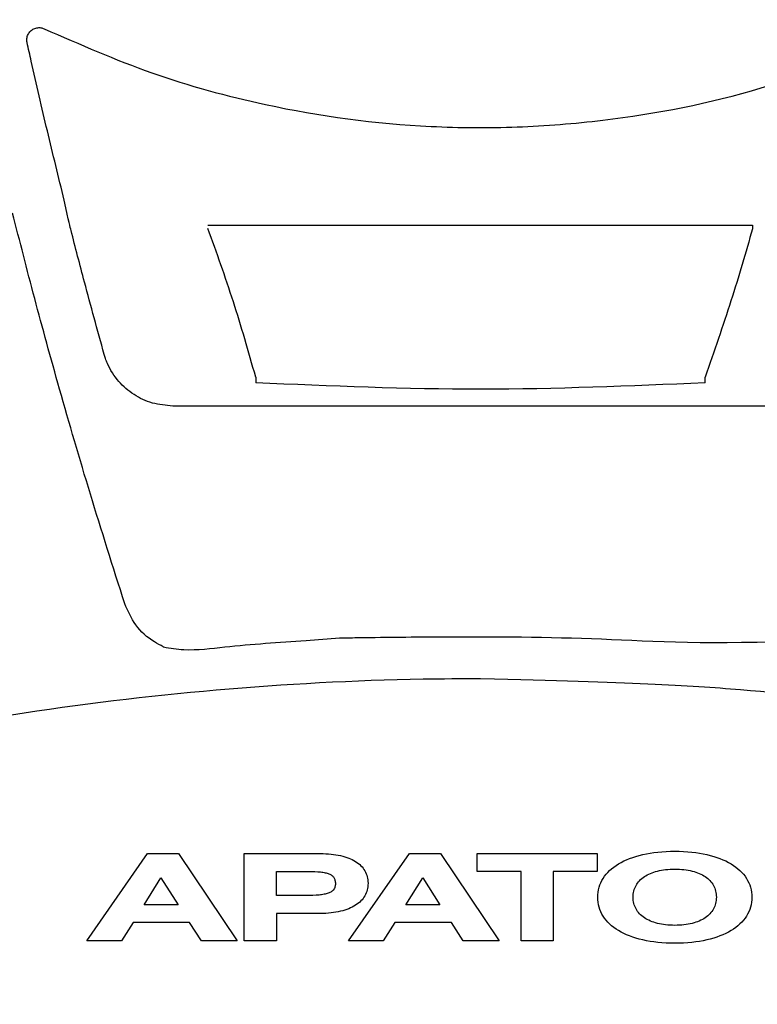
# Model space of a CAD drawing. Header units: millimetres. Extents: x -11513 to 3649, y 2330 to 12522.
# Tile 26 of 75: x -9650 to -9613, y 8247 to 8296. Entities that reach past the tile are written whole.
import ezdxf

# ---------------------------------------------------------------- set-up
doc = ezdxf.new("R2010")
doc.units = ezdxf.units.MM
doc.layers.add('Aparatura', color=7, linetype='Continuous')
doc.layers.add('Rozłączniki listwowe', color=7, linetype='Continuous')

# ---------------------------------------------------------------- blocks, each defined once
blk = doc.blocks.new('ARS400-6-2V 400A PRO góra')
blk.add_wipeout([(-2168.058, 5435.176), (-2167.31, 4757.281), (-2068.352, 4757.281), (-2068.058, 5435.176)]).dxf.layer = 'Rozłączniki listwowe'
at = {"layer": 'Aparatura'}
for p, q in [((-2129.247, 4968.006), (-2129.247, 4967.72)), ((-2129.247, 4968.006), (-2129.247, 4967.72)), ((-2107.238, 4967.721), (-2107.238, 4968.006)), ((-2107.238, 4967.721), (-2107.238, 4968.006))]:
    blk.add_line(p, q, dxfattribs=at)
at = {"layer": 'Aparatura', "color": 5}
for p, q in [((-2137.525, 4940.395), (-2134.541, 4944.675)), ((-2137.525, 4940.395), (-2134.541, 4944.675)), ((-2134.541, 4944.675), (-2133.024, 4944.675)), ((-2134.541, 4944.675), (-2133.024, 4944.675)), ((-2133.024, 4944.675), (-2130.153, 4940.395)), ((-2133.024, 4944.675), (-2130.153, 4940.395)), ((-2129.81, 4944.675), (-2126.076, 4944.675)), ((-2129.81, 4940.395), (-2129.81, 4944.675)), ((-2129.81, 4944.675), (-2126.076, 4944.675)), ((-2129.81, 4940.395), (-2129.81, 4944.675)), ((-2126.076, 4944.675), (-2125.941, 4944.672)), ((-2126.076, 4944.675), (-2125.941, 4944.672)), ((-2125.941, 4944.672), (-2125.807, 4944.667)), ((-2125.941, 4944.672), (-2125.807, 4944.667)), ((-2125.807, 4944.667), (-2125.679, 4944.66)), ((-2125.807, 4944.667), (-2125.679, 4944.66)), ((-2125.679, 4944.66), (-2125.553, 4944.648)), ((-2125.679, 4944.66), (-2125.553, 4944.648)), ((-2125.553, 4944.648), (-2125.432, 4944.633)), ((-2125.553, 4944.648), (-2125.432, 4944.633)), ((-2125.432, 4944.633), (-2125.314, 4944.615)), ((-2125.432, 4944.633), (-2125.314, 4944.615)), ((-2125.314, 4944.615), (-2125.2, 4944.596)), ((-2125.314, 4944.615), (-2125.2, 4944.596)), ((-2125.2, 4944.596), (-2125.089, 4944.574)), ((-2125.2, 4944.596), (-2125.089, 4944.574)), ((-2125.089, 4944.574), (-2124.985, 4944.546)), ((-2125.089, 4944.574), (-2124.985, 4944.546)), ((-2124.985, 4944.546), (-2124.882, 4944.517)), ((-2124.985, 4944.546), (-2124.882, 4944.517)), ((-2124.882, 4944.517), (-2124.786, 4944.487)), ((-2124.882, 4944.517), (-2124.786, 4944.487)), ((-2124.786, 4944.487), (-2124.692, 4944.45)), ((-2124.786, 4944.487), (-2124.692, 4944.45)), ((-2124.697, 4940.395), (-2121.713, 4944.675)), ((-2124.697, 4940.395), (-2121.713, 4944.675)), ((-2124.692, 4944.45), (-2124.603, 4944.413)), ((-2124.692, 4944.45), (-2124.603, 4944.413)), ((-2124.603, 4944.413), (-2124.517, 4944.374)), ((-2124.603, 4944.413), (-2124.517, 4944.374)), ((-2121.713, 4944.675), (-2120.195, 4944.675)), ((-2121.713, 4944.675), (-2120.195, 4944.675)), ((-2120.195, 4944.675), (-2117.325, 4940.395)), ((-2120.195, 4944.675), (-2117.325, 4940.395)), ((-2118.406, 4944.675), (-2112.525, 4944.675)), ((-2118.406, 4943.796), (-2118.406, 4944.675)), ((-2118.406, 4944.675), (-2112.525, 4944.675)), ((-2118.406, 4943.796), (-2118.406, 4944.675)), ((-2112.525, 4944.675), (-2112.525, 4943.796)), ((-2112.525, 4944.675), (-2112.525, 4943.796)), ((-2111.078, 4944.371), (-2110.933, 4944.43)), ((-2111.078, 4944.371), (-2110.933, 4944.43)), ((-2110.933, 4944.43), (-2110.78, 4944.487)), ((-2110.933, 4944.43), (-2110.78, 4944.487)), ((-2110.78, 4944.487), (-2110.622, 4944.536)), ((-2110.78, 4944.487), (-2110.622, 4944.536)), ((-2110.622, 4944.536), (-2110.456, 4944.583)), ((-2110.622, 4944.536), (-2110.456, 4944.583)), ((-2110.456, 4944.583), (-2110.286, 4944.625)), ((-2110.456, 4944.583), (-2110.286, 4944.625)), ((-2110.286, 4944.625), (-2110.111, 4944.662)), ((-2110.286, 4944.625), (-2110.111, 4944.662)), ((-2110.111, 4944.662), (-2109.928, 4944.694)), ((-2110.111, 4944.662), (-2109.928, 4944.694)), ((-2109.928, 4944.694), (-2109.741, 4944.722)), ((-2109.928, 4944.694), (-2109.741, 4944.722)), ((-2109.741, 4944.722), (-2109.546, 4944.744)), ((-2109.741, 4944.722), (-2109.546, 4944.744)), ((-2109.546, 4944.744), (-2109.346, 4944.764)), ((-2109.546, 4944.744), (-2109.346, 4944.764)), ((-2109.346, 4944.764), (-2109.141, 4944.776)), ((-2109.346, 4944.764), (-2109.141, 4944.776)), ((-2109.141, 4944.776), (-2108.931, 4944.783)), ((-2109.141, 4944.776), (-2108.931, 4944.783)), ((-2108.931, 4944.783), (-2108.716, 4944.786)), ((-2108.931, 4944.783), (-2108.716, 4944.786)), ((-2108.716, 4944.786), (-2108.502, 4944.783)), ((-2108.716, 4944.786), (-2108.502, 4944.783)), ((-2108.502, 4944.783), (-2108.292, 4944.776)), ((-2108.502, 4944.783), (-2108.292, 4944.776)), ((-2108.292, 4944.776), (-2108.087, 4944.764)), ((-2108.292, 4944.776), (-2108.087, 4944.764)), ((-2108.087, 4944.764), (-2107.89, 4944.744)), ((-2108.087, 4944.764), (-2107.89, 4944.744)), ((-2107.89, 4944.744), (-2107.695, 4944.722)), ((-2107.89, 4944.744), (-2107.695, 4944.722)), ((-2107.695, 4944.722), (-2107.507, 4944.694)), ((-2107.695, 4944.722), (-2107.507, 4944.694)), ((-2107.507, 4944.694), (-2107.324, 4944.662)), ((-2107.507, 4944.694), (-2107.324, 4944.662)), ((-2107.324, 4944.662), (-2107.149, 4944.625)), ((-2107.324, 4944.662), (-2107.149, 4944.625)), ((-2107.149, 4944.625), (-2106.979, 4944.583)), ((-2107.149, 4944.625), (-2106.979, 4944.583)), ((-2106.979, 4944.583), (-2106.814, 4944.536)), ((-2106.979, 4944.583), (-2106.814, 4944.536)), ((-2106.814, 4944.536), (-2106.656, 4944.487)), ((-2106.814, 4944.536), (-2106.656, 4944.487)), ((-2106.656, 4944.487), (-2106.505, 4944.43)), ((-2106.656, 4944.487), (-2106.505, 4944.43)), ((-2106.505, 4944.43), (-2106.36, 4944.371)), ((-2106.505, 4944.43), (-2106.36, 4944.371)), ((-2124.517, 4944.374), (-2124.435, 4944.329)), ((-2124.517, 4944.374), (-2124.435, 4944.329)), ((-2124.435, 4944.329), (-2124.359, 4944.285)), ((-2124.435, 4944.329), (-2124.359, 4944.285)), ((-2124.359, 4944.285), (-2124.287, 4944.235)), ((-2124.359, 4944.285), (-2124.287, 4944.235)), ((-2124.287, 4944.235), (-2124.218, 4944.186)), ((-2124.287, 4944.235), (-2124.218, 4944.186)), ((-2124.218, 4944.186), (-2124.154, 4944.132)), ((-2124.218, 4944.186), (-2124.154, 4944.132)), ((-2124.154, 4944.132), (-2124.094, 4944.075)), ((-2124.154, 4944.132), (-2124.094, 4944.075)), ((-2124.094, 4944.075), (-2124.04, 4944.016)), ((-2124.094, 4944.075), (-2124.04, 4944.016)), ((-2124.04, 4944.016), (-2123.991, 4943.957)), ((-2124.04, 4944.016), (-2123.991, 4943.957)), ((-2123.991, 4943.957), (-2123.944, 4943.892)), ((-2123.991, 4943.957), (-2123.944, 4943.892)), ((-2111.912, 4943.843), (-2111.814, 4943.929)), ((-2111.912, 4943.843), (-2111.814, 4943.929)), ((-2111.814, 4943.929), (-2111.708, 4944.013)), ((-2111.814, 4943.929), (-2111.708, 4944.013)), ((-2111.708, 4944.013), (-2111.597, 4944.092)), ((-2111.708, 4944.013), (-2111.597, 4944.092)), ((-2111.597, 4944.092), (-2111.476, 4944.169)), ((-2111.597, 4944.092), (-2111.476, 4944.169)), ((-2111.476, 4944.169), (-2111.35, 4944.24)), ((-2111.476, 4944.169), (-2111.35, 4944.24)), ((-2111.35, 4944.24), (-2111.219, 4944.309)), ((-2111.35, 4944.24), (-2111.219, 4944.309)), ((-2111.219, 4944.309), (-2111.078, 4944.371)), ((-2111.219, 4944.309), (-2111.078, 4944.371)), ((-2106.36, 4944.371), (-2106.219, 4944.309)), ((-2106.36, 4944.371), (-2106.219, 4944.309)), ((-2106.219, 4944.309), (-2106.088, 4944.24)), ((-2106.219, 4944.309), (-2106.088, 4944.24)), ((-2106.088, 4944.24), (-2105.962, 4944.169)), ((-2106.088, 4944.24), (-2105.962, 4944.169)), ((-2105.962, 4944.169), (-2105.844, 4944.092)), ((-2105.962, 4944.169), (-2105.844, 4944.092)), ((-2105.844, 4944.092), (-2105.73, 4944.013)), ((-2105.844, 4944.092), (-2105.73, 4944.013)), ((-2105.73, 4944.013), (-2105.627, 4943.929)), ((-2105.73, 4944.013), (-2105.627, 4943.929)), ((-2105.627, 4943.929), (-2105.528, 4943.843)), ((-2105.627, 4943.929), (-2105.528, 4943.843)), ((-2134.717, 4942.167), (-2133.895, 4943.488)), ((-2134.717, 4942.167), (-2133.895, 4943.488)), ((-2133.895, 4943.488), (-2133.048, 4942.167)), ((-2133.895, 4943.488), (-2133.048, 4942.167)), ((-2128.231, 4942.616), (-2128.231, 4943.796)), ((-2128.231, 4943.796), (-2126.511, 4943.796)), ((-2128.231, 4942.616), (-2128.231, 4943.796)), ((-2128.231, 4943.796), (-2126.511, 4943.796)), ((-2126.511, 4943.796), (-2126.353, 4943.791)), ((-2126.511, 4943.796), (-2126.353, 4943.791)), ((-2126.353, 4943.791), (-2126.21, 4943.784)), ((-2126.353, 4943.791), (-2126.21, 4943.784)), ((-2126.21, 4943.784), (-2126.076, 4943.771)), ((-2126.21, 4943.784), (-2126.076, 4943.771)), ((-2126.076, 4943.771), (-2126.015, 4943.764)), ((-2126.076, 4943.771), (-2126.015, 4943.764)), ((-2126.015, 4943.764), (-2125.955, 4943.757)), ((-2126.015, 4943.764), (-2125.955, 4943.757)), ((-2125.955, 4943.757), (-2125.899, 4943.747)), ((-2125.955, 4943.757), (-2125.899, 4943.747)), ((-2125.899, 4943.747), (-2125.847, 4943.737)), ((-2125.899, 4943.747), (-2125.847, 4943.737)), ((-2125.847, 4943.737), (-2125.795, 4943.725)), ((-2125.847, 4943.737), (-2125.795, 4943.725)), ((-2125.795, 4943.725), (-2125.748, 4943.712)), ((-2125.795, 4943.725), (-2125.748, 4943.712)), ((-2125.748, 4943.712), (-2125.704, 4943.697)), ((-2125.748, 4943.712), (-2125.704, 4943.697)), ((-2125.704, 4943.697), (-2125.662, 4943.683)), ((-2125.704, 4943.697), (-2125.662, 4943.683)), ((-2125.662, 4943.683), (-2125.622, 4943.665)), ((-2125.662, 4943.683), (-2125.622, 4943.665)), ((-2125.622, 4943.665), (-2125.585, 4943.646)), ((-2125.622, 4943.665), (-2125.585, 4943.646)), ((-2125.585, 4943.646), (-2125.551, 4943.626)), ((-2125.585, 4943.646), (-2125.551, 4943.626)), ((-2125.551, 4943.626), (-2125.521, 4943.604)), ((-2125.551, 4943.626), (-2125.521, 4943.604)), ((-2125.521, 4943.604), (-2125.491, 4943.579)), ((-2125.521, 4943.604), (-2125.491, 4943.579)), ((-2125.491, 4943.579), (-2125.464, 4943.554)), ((-2125.491, 4943.579), (-2125.464, 4943.554)), ((-2125.464, 4943.554), (-2125.442, 4943.527)), ((-2125.464, 4943.554), (-2125.442, 4943.527)), ((-2125.442, 4943.527), (-2125.422, 4943.5)), ((-2125.442, 4943.527), (-2125.422, 4943.5)), ((-2125.422, 4943.5), (-2125.403, 4943.468)), ((-2125.422, 4943.5), (-2125.403, 4943.468)), ((-2125.403, 4943.468), (-2125.388, 4943.436)), ((-2125.403, 4943.468), (-2125.388, 4943.436)), ((-2125.388, 4943.436), (-2125.373, 4943.401)), ((-2125.388, 4943.436), (-2125.373, 4943.401)), ((-2123.944, 4943.892), (-2123.904, 4943.826)), ((-2123.944, 4943.892), (-2123.904, 4943.826)), ((-2123.904, 4943.826), (-2123.867, 4943.757)), ((-2123.904, 4943.826), (-2123.867, 4943.757)), ((-2123.867, 4943.757), (-2123.835, 4943.688)), ((-2123.867, 4943.757), (-2123.835, 4943.688)), ((-2123.835, 4943.688), (-2123.808, 4943.613)), ((-2123.835, 4943.688), (-2123.808, 4943.613)), ((-2123.808, 4943.613), (-2123.786, 4943.539)), ((-2123.808, 4943.613), (-2123.786, 4943.539)), ((-2123.786, 4943.539), (-2123.769, 4943.46)), ((-2123.786, 4943.539), (-2123.769, 4943.46)), ((-2123.769, 4943.46), (-2123.756, 4943.381)), ((-2123.769, 4943.46), (-2123.756, 4943.381)), ((-2121.888, 4942.167), (-2121.066, 4943.488)), ((-2121.888, 4942.167), (-2121.066, 4943.488)), ((-2121.066, 4943.488), (-2120.222, 4942.167)), ((-2121.066, 4943.488), (-2120.222, 4942.167)), ((-2116.251, 4943.796), (-2118.406, 4943.796)), ((-2116.251, 4943.796), (-2118.406, 4943.796)), ((-2116.251, 4940.395), (-2116.251, 4943.796)), ((-2116.251, 4940.395), (-2116.251, 4943.796)), ((-2114.679, 4943.796), (-2114.679, 4940.395)), ((-2112.525, 4943.796), (-2114.679, 4943.796)), ((-2114.679, 4943.796), (-2114.679, 4940.395)), ((-2112.525, 4943.796), (-2114.679, 4943.796)), ((-2112.293, 4943.354), (-2112.231, 4943.458)), ((-2112.293, 4943.354), (-2112.231, 4943.458)), ((-2112.231, 4943.458), (-2112.162, 4943.559)), ((-2112.231, 4943.458), (-2112.162, 4943.559)), ((-2112.162, 4943.559), (-2112.088, 4943.658)), ((-2112.162, 4943.559), (-2112.088, 4943.658)), ((-2112.088, 4943.658), (-2112.004, 4943.752)), ((-2112.088, 4943.658), (-2112.004, 4943.752)), ((-2112.004, 4943.752), (-2111.912, 4943.843)), ((-2112.004, 4943.752), (-2111.912, 4943.843)), ((-2110.392, 4943.396), (-2110.333, 4943.448)), ((-2110.392, 4943.396), (-2110.333, 4943.448)), ((-2110.333, 4943.448), (-2110.274, 4943.495)), ((-2110.333, 4943.448), (-2110.274, 4943.495)), ((-2110.274, 4943.495), (-2110.21, 4943.542)), ((-2110.274, 4943.495), (-2110.21, 4943.542)), ((-2110.21, 4943.542), (-2110.14, 4943.584)), ((-2110.21, 4943.542), (-2110.14, 4943.584)), ((-2110.14, 4943.584), (-2110.069, 4943.626)), ((-2110.14, 4943.584), (-2110.069, 4943.626)), ((-2110.069, 4943.626), (-2109.995, 4943.663)), ((-2110.069, 4943.626), (-2109.995, 4943.663)), ((-2109.995, 4943.663), (-2109.916, 4943.7)), ((-2109.995, 4943.663), (-2109.916, 4943.7)), ((-2109.916, 4943.7), (-2109.832, 4943.732)), ((-2109.916, 4943.7), (-2109.832, 4943.732)), ((-2109.832, 4943.732), (-2109.748, 4943.762)), ((-2109.832, 4943.732), (-2109.748, 4943.762)), ((-2109.748, 4943.762), (-2109.659, 4943.789)), ((-2109.748, 4943.762), (-2109.659, 4943.789)), ((-2109.659, 4943.789), (-2109.565, 4943.813)), ((-2109.659, 4943.789), (-2109.565, 4943.813)), ((-2109.565, 4943.813), (-2109.472, 4943.836)), ((-2109.565, 4943.813), (-2109.472, 4943.836)), ((-2109.472, 4943.836), (-2109.373, 4943.855)), ((-2109.472, 4943.836), (-2109.373, 4943.855)), ((-2109.373, 4943.855), (-2109.166, 4943.885)), ((-2109.373, 4943.855), (-2109.166, 4943.885)), ((-2109.166, 4943.885), (-2109.057, 4943.895)), ((-2109.166, 4943.885), (-2109.057, 4943.895)), ((-2109.057, 4943.895), (-2108.946, 4943.902)), ((-2109.057, 4943.895), (-2108.946, 4943.902)), ((-2108.946, 4943.902), (-2108.832, 4943.907)), ((-2108.946, 4943.902), (-2108.832, 4943.907)), ((-2108.832, 4943.907), (-2108.716, 4943.91)), ((-2108.832, 4943.907), (-2108.716, 4943.91)), ((-2108.716, 4943.91), (-2108.6, 4943.907)), ((-2108.716, 4943.91), (-2108.6, 4943.907)), ((-2108.6, 4943.907), (-2108.487, 4943.902)), ((-2108.6, 4943.907), (-2108.487, 4943.902)), ((-2108.487, 4943.902), (-2108.376, 4943.895)), ((-2108.487, 4943.902), (-2108.376, 4943.895)), ((-2108.376, 4943.895), (-2108.27, 4943.885)), ((-2108.376, 4943.895), (-2108.27, 4943.885)), ((-2108.27, 4943.885), (-2108.164, 4943.873)), ((-2108.27, 4943.885), (-2108.164, 4943.873)), ((-2108.164, 4943.873), (-2108.062, 4943.855)), ((-2108.164, 4943.873), (-2108.062, 4943.855)), ((-2108.062, 4943.855), (-2107.964, 4943.836)), ((-2108.062, 4943.855), (-2107.964, 4943.836)), ((-2107.964, 4943.836), (-2107.87, 4943.816)), ((-2107.964, 4943.836), (-2107.87, 4943.816)), ((-2107.87, 4943.816), (-2107.776, 4943.791)), ((-2107.87, 4943.816), (-2107.776, 4943.791)), ((-2107.776, 4943.791), (-2107.69, 4943.764)), ((-2107.776, 4943.791), (-2107.69, 4943.764)), ((-2107.69, 4943.764), (-2107.603, 4943.732)), ((-2107.69, 4943.764), (-2107.603, 4943.732)), ((-2107.603, 4943.732), (-2107.522, 4943.7)), ((-2107.603, 4943.732), (-2107.522, 4943.7)), ((-2107.522, 4943.7), (-2107.443, 4943.665)), ((-2107.522, 4943.7), (-2107.443, 4943.665)), ((-2107.443, 4943.665), (-2107.369, 4943.628)), ((-2107.443, 4943.665), (-2107.369, 4943.628)), ((-2107.369, 4943.628), (-2107.297, 4943.586)), ((-2107.369, 4943.628), (-2107.297, 4943.586)), ((-2107.297, 4943.586), (-2107.228, 4943.544)), ((-2107.297, 4943.586), (-2107.228, 4943.544)), ((-2107.228, 4943.544), (-2107.164, 4943.497)), ((-2107.228, 4943.544), (-2107.164, 4943.497)), ((-2107.164, 4943.497), (-2107.105, 4943.451)), ((-2107.164, 4943.497), (-2107.105, 4943.451)), ((-2107.105, 4943.451), (-2107.048, 4943.399)), ((-2107.105, 4943.451), (-2107.048, 4943.399)), ((-2105.528, 4943.843), (-2105.436, 4943.752)), ((-2105.528, 4943.843), (-2105.436, 4943.752)), ((-2105.436, 4943.752), (-2105.355, 4943.658)), ((-2105.436, 4943.752), (-2105.355, 4943.658)), ((-2105.355, 4943.658), (-2105.279, 4943.559)), ((-2105.355, 4943.658), (-2105.279, 4943.559)), ((-2105.279, 4943.559), (-2105.209, 4943.458)), ((-2105.279, 4943.559), (-2105.209, 4943.458)), ((-2105.209, 4943.458), (-2105.15, 4943.354)), ((-2105.209, 4943.458), (-2105.15, 4943.354)), ((-2125.393, 4942.969), (-2125.41, 4942.94)), ((-2125.393, 4942.969), (-2125.41, 4942.94)), ((-2125.378, 4943.004), (-2125.393, 4942.969)), ((-2125.378, 4943.004), (-2125.393, 4942.969)), ((-2125.365, 4943.038), (-2125.378, 4943.004)), ((-2125.365, 4943.038), (-2125.378, 4943.004)), ((-2125.373, 4943.401), (-2125.363, 4943.364)), ((-2125.373, 4943.401), (-2125.363, 4943.364)), ((-2125.356, 4943.075), (-2125.365, 4943.038)), ((-2125.356, 4943.075), (-2125.365, 4943.038)), ((-2125.363, 4943.364), (-2125.356, 4943.327)), ((-2125.363, 4943.364), (-2125.356, 4943.327)), ((-2125.356, 4943.327), (-2125.348, 4943.285)), ((-2125.356, 4943.327), (-2125.348, 4943.285)), ((-2125.348, 4943.115), (-2125.356, 4943.075)), ((-2125.348, 4943.115), (-2125.356, 4943.075)), ((-2125.348, 4943.285), (-2125.346, 4943.243)), ((-2125.348, 4943.285), (-2125.346, 4943.243)), ((-2125.346, 4943.154), (-2125.348, 4943.115)), ((-2125.346, 4943.154), (-2125.348, 4943.115)), ((-2125.346, 4943.243), (-2125.343, 4943.199)), ((-2125.346, 4943.243), (-2125.343, 4943.199)), ((-2125.343, 4943.199), (-2125.346, 4943.154)), ((-2125.343, 4943.199), (-2125.346, 4943.154)), ((-2123.769, 4942.969), (-2123.786, 4942.893)), ((-2123.769, 4942.969), (-2123.786, 4942.893)), ((-2123.756, 4943.048), (-2123.769, 4942.969)), ((-2123.756, 4943.048), (-2123.769, 4942.969)), ((-2123.756, 4943.381), (-2123.749, 4943.3)), ((-2123.756, 4943.381), (-2123.749, 4943.3)), ((-2123.749, 4943.132), (-2123.756, 4943.048)), ((-2123.749, 4943.132), (-2123.756, 4943.048)), ((-2123.749, 4943.3), (-2123.746, 4943.216)), ((-2123.749, 4943.3), (-2123.746, 4943.216)), ((-2123.746, 4943.216), (-2123.749, 4943.132)), ((-2123.746, 4943.216), (-2123.749, 4943.132)), ((-2112.458, 4942.903), (-2112.428, 4943.021)), ((-2112.458, 4942.903), (-2112.428, 4943.021)), ((-2112.428, 4943.021), (-2112.391, 4943.135)), ((-2112.428, 4943.021), (-2112.391, 4943.135)), ((-2112.391, 4943.135), (-2112.347, 4943.246)), ((-2112.391, 4943.135), (-2112.347, 4943.246)), ((-2112.347, 4943.246), (-2112.293, 4943.354)), ((-2112.347, 4943.246), (-2112.293, 4943.354)), ((-2110.703, 4942.908), (-2110.678, 4942.977)), ((-2110.703, 4942.908), (-2110.678, 4942.977)), ((-2110.678, 4942.977), (-2110.649, 4943.043)), ((-2110.678, 4942.977), (-2110.649, 4943.043)), ((-2110.649, 4943.043), (-2110.617, 4943.108)), ((-2110.649, 4943.043), (-2110.617, 4943.108)), ((-2110.617, 4943.108), (-2110.58, 4943.172)), ((-2110.617, 4943.108), (-2110.58, 4943.172)), ((-2110.58, 4943.172), (-2110.538, 4943.231)), ((-2110.58, 4943.172), (-2110.538, 4943.231)), ((-2110.538, 4943.231), (-2110.493, 4943.288)), ((-2110.538, 4943.231), (-2110.493, 4943.288)), ((-2110.493, 4943.288), (-2110.444, 4943.344)), ((-2110.493, 4943.288), (-2110.444, 4943.344)), ((-2110.444, 4943.344), (-2110.392, 4943.396)), ((-2110.444, 4943.344), (-2110.392, 4943.396)), ((-2107.048, 4943.399), (-2106.996, 4943.347)), ((-2107.048, 4943.399), (-2106.996, 4943.347)), ((-2106.996, 4943.347), (-2106.947, 4943.29)), ((-2106.996, 4943.347), (-2106.947, 4943.29)), ((-2106.947, 4943.29), (-2106.902, 4943.233)), ((-2106.947, 4943.29), (-2106.902, 4943.233)), ((-2106.902, 4943.233), (-2106.861, 4943.174)), ((-2106.902, 4943.233), (-2106.861, 4943.174)), ((-2106.861, 4943.174), (-2106.823, 4943.11)), ((-2106.861, 4943.174), (-2106.823, 4943.11)), ((-2106.823, 4943.11), (-2106.791, 4943.046)), ((-2106.823, 4943.11), (-2106.791, 4943.046)), ((-2106.791, 4943.046), (-2106.764, 4942.979)), ((-2106.791, 4943.046), (-2106.764, 4942.979)), ((-2106.764, 4942.979), (-2106.74, 4942.91)), ((-2106.764, 4942.979), (-2106.74, 4942.91)), ((-2105.15, 4943.354), (-2105.096, 4943.246)), ((-2105.15, 4943.354), (-2105.096, 4943.246)), ((-2105.096, 4943.246), (-2105.051, 4943.135)), ((-2105.096, 4943.246), (-2105.051, 4943.135)), ((-2105.051, 4943.135), (-2105.014, 4943.021)), ((-2105.051, 4943.135), (-2105.014, 4943.021)), ((-2105.014, 4943.021), (-2104.985, 4942.903)), ((-2105.014, 4943.021), (-2104.985, 4942.903)), ((-2126.782, 4942.616), (-2128.231, 4942.616)), ((-2126.782, 4942.616), (-2128.231, 4942.616)), ((-2126.607, 4942.619), (-2126.782, 4942.616)), ((-2126.607, 4942.619), (-2126.782, 4942.616)), ((-2126.442, 4942.624), (-2126.607, 4942.619)), ((-2126.442, 4942.624), (-2126.607, 4942.619)), ((-2126.289, 4942.631), (-2126.442, 4942.624)), ((-2126.289, 4942.631), (-2126.442, 4942.624)), ((-2126.145, 4942.641), (-2126.289, 4942.631)), ((-2126.145, 4942.641), (-2126.289, 4942.631)), ((-2126.079, 4942.648), (-2126.145, 4942.641)), ((-2126.079, 4942.648), (-2126.145, 4942.641)), ((-2126.017, 4942.658), (-2126.079, 4942.648)), ((-2126.017, 4942.658), (-2126.079, 4942.648)), ((-2125.955, 4942.666), (-2126.017, 4942.658)), ((-2125.955, 4942.666), (-2126.017, 4942.658)), ((-2125.899, 4942.678), (-2125.955, 4942.666)), ((-2125.899, 4942.678), (-2125.955, 4942.666)), ((-2125.844, 4942.688), (-2125.899, 4942.678)), ((-2125.844, 4942.688), (-2125.899, 4942.678)), ((-2125.792, 4942.703), (-2125.844, 4942.688)), ((-2125.792, 4942.703), (-2125.844, 4942.688)), ((-2125.743, 4942.715), (-2125.792, 4942.703)), ((-2125.743, 4942.715), (-2125.792, 4942.703)), ((-2125.696, 4942.732), (-2125.743, 4942.715)), ((-2125.696, 4942.732), (-2125.743, 4942.715)), ((-2125.654, 4942.75), (-2125.696, 4942.732)), ((-2125.654, 4942.75), (-2125.696, 4942.732)), ((-2125.615, 4942.767), (-2125.654, 4942.75)), ((-2125.615, 4942.767), (-2125.654, 4942.75)), ((-2125.575, 4942.787), (-2125.615, 4942.767)), ((-2125.575, 4942.787), (-2125.615, 4942.767)), ((-2125.541, 4942.809), (-2125.575, 4942.787)), ((-2125.541, 4942.809), (-2125.575, 4942.787)), ((-2125.509, 4942.831), (-2125.541, 4942.809)), ((-2125.509, 4942.831), (-2125.541, 4942.809)), ((-2125.454, 4942.88), (-2125.509, 4942.831)), ((-2125.454, 4942.88), (-2125.509, 4942.831)), ((-2125.41, 4942.94), (-2125.454, 4942.88)), ((-2125.41, 4942.94), (-2125.454, 4942.88)), ((-2123.991, 4942.471), (-2124.04, 4942.409)), ((-2123.991, 4942.471), (-2124.04, 4942.409)), ((-2123.944, 4942.535), (-2123.991, 4942.471)), ((-2123.944, 4942.535), (-2123.991, 4942.471)), ((-2123.904, 4942.602), (-2123.944, 4942.535)), ((-2123.904, 4942.602), (-2123.944, 4942.535)), ((-2123.867, 4942.671), (-2123.904, 4942.602)), ((-2123.867, 4942.671), (-2123.904, 4942.602)), ((-2123.835, 4942.742), (-2123.867, 4942.671)), ((-2123.835, 4942.742), (-2123.867, 4942.671)), ((-2123.808, 4942.816), (-2123.835, 4942.742)), ((-2123.808, 4942.816), (-2123.835, 4942.742)), ((-2123.786, 4942.893), (-2123.808, 4942.816)), ((-2123.786, 4942.893), (-2123.808, 4942.816)), ((-2112.495, 4942.532), (-2112.49, 4942.658)), ((-2112.495, 4942.532), (-2112.49, 4942.658)), ((-2112.49, 4942.407), (-2112.495, 4942.532)), ((-2112.49, 4942.407), (-2112.495, 4942.532)), ((-2112.49, 4942.658), (-2112.478, 4942.782)), ((-2112.49, 4942.658), (-2112.478, 4942.782)), ((-2112.478, 4942.782), (-2112.458, 4942.903)), ((-2112.478, 4942.782), (-2112.458, 4942.903)), ((-2110.76, 4942.532), (-2110.757, 4942.611)), ((-2110.76, 4942.532), (-2110.757, 4942.611)), ((-2110.757, 4942.454), (-2110.76, 4942.532)), ((-2110.757, 4942.454), (-2110.76, 4942.532)), ((-2110.757, 4942.611), (-2110.75, 4942.69)), ((-2110.757, 4942.611), (-2110.75, 4942.69)), ((-2110.75, 4942.69), (-2110.738, 4942.764)), ((-2110.75, 4942.69), (-2110.738, 4942.764)), ((-2110.738, 4942.764), (-2110.723, 4942.839)), ((-2110.738, 4942.764), (-2110.723, 4942.839)), ((-2110.723, 4942.839), (-2110.703, 4942.908)), ((-2110.723, 4942.839), (-2110.703, 4942.908)), ((-2106.74, 4942.91), (-2106.72, 4942.839)), ((-2106.74, 4942.91), (-2106.72, 4942.839)), ((-2106.72, 4942.839), (-2106.705, 4942.767)), ((-2106.72, 4942.839), (-2106.705, 4942.767)), ((-2106.705, 4942.767), (-2106.693, 4942.69)), ((-2106.705, 4942.767), (-2106.693, 4942.69)), ((-2106.693, 4942.69), (-2106.685, 4942.614)), ((-2106.693, 4942.69), (-2106.685, 4942.614)), ((-2106.685, 4942.614), (-2106.683, 4942.532)), ((-2106.685, 4942.614), (-2106.683, 4942.532)), ((-2106.683, 4942.532), (-2106.685, 4942.454)), ((-2106.683, 4942.532), (-2106.685, 4942.454)), ((-2104.985, 4942.903), (-2104.965, 4942.782)), ((-2104.985, 4942.903), (-2104.965, 4942.782)), ((-2104.965, 4942.782), (-2104.953, 4942.658)), ((-2104.965, 4942.782), (-2104.953, 4942.658)), ((-2104.953, 4942.658), (-2104.948, 4942.532)), ((-2104.953, 4942.658), (-2104.948, 4942.532)), ((-2104.948, 4942.532), (-2104.953, 4942.407)), ((-2104.948, 4942.532), (-2104.953, 4942.407)), ((-2133.048, 4942.167), (-2134.717, 4942.167)), ((-2133.048, 4942.167), (-2134.717, 4942.167)), ((-2124.603, 4942.007), (-2124.692, 4941.967)), ((-2124.603, 4942.007), (-2124.692, 4941.967)), ((-2124.517, 4942.046), (-2124.603, 4942.007)), ((-2124.517, 4942.046), (-2124.603, 4942.007)), ((-2124.435, 4942.091), (-2124.517, 4942.046)), ((-2124.435, 4942.091), (-2124.517, 4942.046)), ((-2124.359, 4942.138), (-2124.435, 4942.091)), ((-2124.359, 4942.138), (-2124.435, 4942.091)), ((-2124.287, 4942.187), (-2124.359, 4942.138)), ((-2124.287, 4942.187), (-2124.359, 4942.138)), ((-2124.218, 4942.239), (-2124.287, 4942.187)), ((-2124.218, 4942.239), (-2124.287, 4942.187)), ((-2124.154, 4942.293), (-2124.218, 4942.239)), ((-2124.154, 4942.293), (-2124.218, 4942.239)), ((-2124.094, 4942.35), (-2124.154, 4942.293)), ((-2124.094, 4942.35), (-2124.154, 4942.293)), ((-2124.04, 4942.409), (-2124.094, 4942.35)), ((-2124.04, 4942.409), (-2124.094, 4942.35)), ((-2120.222, 4942.167), (-2121.888, 4942.167)), ((-2120.222, 4942.167), (-2121.888, 4942.167)), ((-2112.478, 4942.286), (-2112.49, 4942.407)), ((-2112.478, 4942.286), (-2112.49, 4942.407)), ((-2112.458, 4942.165), (-2112.478, 4942.286)), ((-2112.458, 4942.165), (-2112.478, 4942.286)), ((-2112.428, 4942.046), (-2112.458, 4942.165)), ((-2112.428, 4942.046), (-2112.458, 4942.165)), ((-2112.391, 4941.933), (-2112.428, 4942.046)), ((-2112.391, 4941.933), (-2112.428, 4942.046)), ((-2110.75, 4942.377), (-2110.757, 4942.454)), ((-2110.75, 4942.377), (-2110.757, 4942.454)), ((-2110.738, 4942.303), (-2110.75, 4942.377)), ((-2110.738, 4942.303), (-2110.75, 4942.377)), ((-2110.723, 4942.229), (-2110.738, 4942.303)), ((-2110.723, 4942.229), (-2110.738, 4942.303)), ((-2110.703, 4942.16), (-2110.723, 4942.229)), ((-2110.703, 4942.16), (-2110.723, 4942.229)), ((-2110.678, 4942.091), (-2110.703, 4942.16)), ((-2110.678, 4942.091), (-2110.703, 4942.16)), ((-2110.649, 4942.024), (-2110.678, 4942.091)), ((-2110.649, 4942.024), (-2110.678, 4942.091)), ((-2110.617, 4941.96), (-2110.649, 4942.024)), ((-2110.617, 4941.96), (-2110.649, 4942.024)), ((-2106.791, 4942.024), (-2106.823, 4941.96)), ((-2106.791, 4942.024), (-2106.823, 4941.96)), ((-2106.764, 4942.091), (-2106.791, 4942.024)), ((-2106.764, 4942.091), (-2106.791, 4942.024)), ((-2106.74, 4942.16), (-2106.764, 4942.091)), ((-2106.74, 4942.16), (-2106.764, 4942.091)), ((-2106.72, 4942.229), (-2106.74, 4942.16)), ((-2106.72, 4942.229), (-2106.74, 4942.16)), ((-2106.705, 4942.303), (-2106.72, 4942.229)), ((-2106.705, 4942.303), (-2106.72, 4942.229)), ((-2106.693, 4942.377), (-2106.705, 4942.303)), ((-2106.693, 4942.377), (-2106.705, 4942.303)), ((-2106.685, 4942.454), (-2106.693, 4942.377)), ((-2106.685, 4942.454), (-2106.693, 4942.377)), ((-2105.014, 4942.046), (-2105.051, 4941.933)), ((-2105.014, 4942.046), (-2105.051, 4941.933)), ((-2104.985, 4942.165), (-2105.014, 4942.046)), ((-2104.985, 4942.165), (-2105.014, 4942.046)), ((-2104.965, 4942.286), (-2104.985, 4942.165)), ((-2104.965, 4942.286), (-2104.985, 4942.165)), ((-2104.953, 4942.407), (-2104.965, 4942.286)), ((-2104.953, 4942.407), (-2104.965, 4942.286)), ((-2128.231, 4941.74), (-2128.231, 4940.395)), ((-2125.941, 4941.74), (-2128.231, 4941.74)), ((-2128.231, 4941.74), (-2128.231, 4940.395)), ((-2125.941, 4941.74), (-2128.231, 4941.74)), ((-2125.807, 4941.745), (-2125.941, 4941.74)), ((-2125.807, 4941.745), (-2125.941, 4941.74)), ((-2125.679, 4941.755), (-2125.807, 4941.745)), ((-2125.679, 4941.755), (-2125.807, 4941.745)), ((-2125.553, 4941.765), (-2125.679, 4941.755)), ((-2125.553, 4941.765), (-2125.679, 4941.755)), ((-2125.432, 4941.78), (-2125.553, 4941.765)), ((-2125.432, 4941.78), (-2125.553, 4941.765)), ((-2125.314, 4941.797), (-2125.432, 4941.78)), ((-2125.314, 4941.797), (-2125.432, 4941.78)), ((-2125.2, 4941.819), (-2125.314, 4941.797)), ((-2125.2, 4941.819), (-2125.314, 4941.797)), ((-2125.089, 4941.844), (-2125.2, 4941.819)), ((-2125.089, 4941.844), (-2125.2, 4941.819)), ((-2124.985, 4941.869), (-2125.089, 4941.844)), ((-2124.985, 4941.869), (-2125.089, 4941.844)), ((-2124.882, 4941.898), (-2124.985, 4941.869)), ((-2124.882, 4941.898), (-2124.985, 4941.869)), ((-2124.786, 4941.933), (-2124.882, 4941.898)), ((-2124.786, 4941.933), (-2124.882, 4941.898)), ((-2124.692, 4941.967), (-2124.786, 4941.933)), ((-2124.692, 4941.967), (-2124.786, 4941.933)), ((-2112.347, 4941.822), (-2112.391, 4941.933)), ((-2112.347, 4941.822), (-2112.391, 4941.933)), ((-2112.293, 4941.713), (-2112.347, 4941.822)), ((-2112.293, 4941.713), (-2112.347, 4941.822)), ((-2112.231, 4941.609), (-2112.293, 4941.713)), ((-2112.231, 4941.609), (-2112.293, 4941.713)), ((-2112.162, 4941.508), (-2112.231, 4941.609)), ((-2112.162, 4941.508), (-2112.231, 4941.609)), ((-2112.088, 4941.41), (-2112.162, 4941.508)), ((-2112.088, 4941.41), (-2112.162, 4941.508)), ((-2110.58, 4941.896), (-2110.617, 4941.96)), ((-2110.58, 4941.896), (-2110.617, 4941.96)), ((-2110.538, 4941.837), (-2110.58, 4941.896)), ((-2110.538, 4941.837), (-2110.58, 4941.896)), ((-2110.493, 4941.78), (-2110.538, 4941.837)), ((-2110.493, 4941.78), (-2110.538, 4941.837)), ((-2110.444, 4941.723), (-2110.493, 4941.78)), ((-2110.444, 4941.723), (-2110.493, 4941.78)), ((-2110.392, 4941.671), (-2110.444, 4941.723)), ((-2110.392, 4941.671), (-2110.444, 4941.723)), ((-2110.333, 4941.619), (-2110.392, 4941.671)), ((-2110.333, 4941.619), (-2110.392, 4941.671)), ((-2110.274, 4941.572), (-2110.333, 4941.619)), ((-2110.274, 4941.572), (-2110.333, 4941.619)), ((-2110.21, 4941.526), (-2110.274, 4941.572)), ((-2110.21, 4941.526), (-2110.274, 4941.572)), ((-2110.14, 4941.484), (-2110.21, 4941.526)), ((-2110.14, 4941.484), (-2110.21, 4941.526)), ((-2107.228, 4941.526), (-2107.297, 4941.484)), ((-2107.228, 4941.526), (-2107.297, 4941.484)), ((-2107.164, 4941.572), (-2107.228, 4941.526)), ((-2107.164, 4941.572), (-2107.228, 4941.526)), ((-2107.105, 4941.619), (-2107.164, 4941.572)), ((-2107.105, 4941.619), (-2107.164, 4941.572)), ((-2107.048, 4941.671), (-2107.105, 4941.619)), ((-2107.048, 4941.671), (-2107.105, 4941.619)), ((-2106.996, 4941.723), (-2107.048, 4941.671)), ((-2106.996, 4941.723), (-2107.048, 4941.671)), ((-2106.947, 4941.78), (-2106.996, 4941.723)), ((-2106.947, 4941.78), (-2106.996, 4941.723)), ((-2106.902, 4941.837), (-2106.947, 4941.78)), ((-2106.902, 4941.837), (-2106.947, 4941.78)), ((-2106.861, 4941.896), (-2106.902, 4941.837)), ((-2106.861, 4941.896), (-2106.902, 4941.837)), ((-2106.823, 4941.96), (-2106.861, 4941.896)), ((-2106.823, 4941.96), (-2106.861, 4941.896)), ((-2105.279, 4941.508), (-2105.355, 4941.41)), ((-2105.279, 4941.508), (-2105.355, 4941.41)), ((-2105.209, 4941.609), (-2105.279, 4941.508)), ((-2105.209, 4941.609), (-2105.279, 4941.508)), ((-2105.15, 4941.713), (-2105.209, 4941.609)), ((-2105.15, 4941.713), (-2105.209, 4941.609)), ((-2105.096, 4941.822), (-2105.15, 4941.713)), ((-2105.096, 4941.822), (-2105.15, 4941.713)), ((-2105.051, 4941.933), (-2105.096, 4941.822)), ((-2105.051, 4941.933), (-2105.096, 4941.822)), ((-2135.257, 4941.301), (-2135.825, 4940.395)), ((-2135.257, 4941.301), (-2135.825, 4940.395)), ((-2132.483, 4941.301), (-2135.257, 4941.301)), ((-2132.483, 4941.301), (-2135.257, 4941.301)), ((-2131.906, 4940.395), (-2132.483, 4941.301)), ((-2131.906, 4940.395), (-2132.483, 4941.301)), ((-2122.429, 4941.301), (-2122.996, 4940.395)), ((-2122.429, 4941.301), (-2122.996, 4940.395)), ((-2119.655, 4941.301), (-2122.429, 4941.301)), ((-2119.655, 4941.301), (-2122.429, 4941.301)), ((-2119.077, 4940.395), (-2119.655, 4941.301)), ((-2119.077, 4940.395), (-2119.655, 4941.301)), ((-2112.004, 4941.316), (-2112.088, 4941.41)), ((-2112.004, 4941.316), (-2112.088, 4941.41)), ((-2111.912, 4941.224), (-2112.004, 4941.316)), ((-2111.912, 4941.224), (-2112.004, 4941.316)), ((-2111.814, 4941.138), (-2111.912, 4941.224)), ((-2111.814, 4941.138), (-2111.912, 4941.224)), ((-2111.708, 4941.054), (-2111.814, 4941.138)), ((-2111.708, 4941.054), (-2111.814, 4941.138)), ((-2111.597, 4940.975), (-2111.708, 4941.054)), ((-2111.597, 4940.975), (-2111.708, 4941.054)), ((-2110.069, 4941.442), (-2110.14, 4941.484)), ((-2110.069, 4941.442), (-2110.14, 4941.484)), ((-2109.995, 4941.405), (-2110.069, 4941.442)), ((-2109.995, 4941.405), (-2110.069, 4941.442)), ((-2109.916, 4941.368), (-2109.995, 4941.405)), ((-2109.916, 4941.368), (-2109.995, 4941.405)), ((-2109.832, 4941.336), (-2109.916, 4941.368)), ((-2109.832, 4941.336), (-2109.916, 4941.368)), ((-2109.748, 4941.306), (-2109.832, 4941.336)), ((-2109.748, 4941.306), (-2109.832, 4941.336)), ((-2109.659, 4941.279), (-2109.748, 4941.306)), ((-2109.659, 4941.279), (-2109.748, 4941.306)), ((-2109.565, 4941.254), (-2109.659, 4941.279)), ((-2109.565, 4941.254), (-2109.659, 4941.279)), ((-2109.472, 4941.232), (-2109.565, 4941.254)), ((-2109.472, 4941.232), (-2109.565, 4941.254)), ((-2109.373, 4941.212), (-2109.472, 4941.232)), ((-2109.373, 4941.212), (-2109.472, 4941.232)), ((-2109.269, 4941.195), (-2109.373, 4941.212)), ((-2109.269, 4941.195), (-2109.373, 4941.212)), ((-2109.166, 4941.182), (-2109.269, 4941.195)), ((-2109.166, 4941.182), (-2109.269, 4941.195)), ((-2109.057, 4941.173), (-2109.166, 4941.182)), ((-2109.057, 4941.173), (-2109.166, 4941.182)), ((-2108.946, 4941.165), (-2109.057, 4941.173)), ((-2108.946, 4941.165), (-2109.057, 4941.173)), ((-2108.832, 4941.16), (-2108.946, 4941.165)), ((-2108.832, 4941.16), (-2108.946, 4941.165)), ((-2108.716, 4941.158), (-2108.832, 4941.16)), ((-2108.716, 4941.158), (-2108.832, 4941.16)), ((-2108.6, 4941.16), (-2108.716, 4941.158)), ((-2108.6, 4941.16), (-2108.716, 4941.158)), ((-2108.487, 4941.165), (-2108.6, 4941.16)), ((-2108.487, 4941.165), (-2108.6, 4941.16)), ((-2108.376, 4941.173), (-2108.487, 4941.165)), ((-2108.376, 4941.173), (-2108.487, 4941.165)), ((-2108.27, 4941.182), (-2108.376, 4941.173)), ((-2108.27, 4941.182), (-2108.376, 4941.173)), ((-2108.164, 4941.195), (-2108.27, 4941.182)), ((-2108.164, 4941.195), (-2108.27, 4941.182)), ((-2108.062, 4941.212), (-2108.164, 4941.195)), ((-2108.062, 4941.212), (-2108.164, 4941.195)), ((-2107.964, 4941.232), (-2108.062, 4941.212)), ((-2107.964, 4941.232), (-2108.062, 4941.212)), ((-2107.87, 4941.254), (-2107.964, 4941.232)), ((-2107.87, 4941.254), (-2107.964, 4941.232)), ((-2107.776, 4941.279), (-2107.87, 4941.254)), ((-2107.776, 4941.279), (-2107.87, 4941.254)), ((-2107.69, 4941.306), (-2107.776, 4941.279)), ((-2107.69, 4941.306), (-2107.776, 4941.279)), ((-2107.603, 4941.336), (-2107.69, 4941.306)), ((-2107.603, 4941.336), (-2107.69, 4941.306)), ((-2107.522, 4941.368), (-2107.603, 4941.336)), ((-2107.522, 4941.368), (-2107.603, 4941.336)), ((-2107.443, 4941.405), (-2107.522, 4941.368)), ((-2107.443, 4941.405), (-2107.522, 4941.368)), ((-2107.369, 4941.442), (-2107.443, 4941.405)), ((-2107.369, 4941.442), (-2107.443, 4941.405)), ((-2107.297, 4941.484), (-2107.369, 4941.442)), ((-2107.297, 4941.484), (-2107.369, 4941.442)), ((-2105.73, 4941.054), (-2105.844, 4940.975)), ((-2105.73, 4941.054), (-2105.844, 4940.975)), ((-2105.627, 4941.138), (-2105.73, 4941.054)), ((-2105.627, 4941.138), (-2105.73, 4941.054)), ((-2105.528, 4941.224), (-2105.627, 4941.138)), ((-2105.528, 4941.224), (-2105.627, 4941.138)), ((-2105.436, 4941.316), (-2105.528, 4941.224)), ((-2105.436, 4941.316), (-2105.528, 4941.224)), ((-2105.355, 4941.41), (-2105.436, 4941.316)), ((-2105.355, 4941.41), (-2105.436, 4941.316)), ((-2111.476, 4940.899), (-2111.597, 4940.975)), ((-2111.476, 4940.899), (-2111.597, 4940.975)), ((-2111.35, 4940.827), (-2111.476, 4940.899)), ((-2111.35, 4940.827), (-2111.476, 4940.899)), ((-2111.219, 4940.76), (-2111.35, 4940.827)), ((-2111.219, 4940.76), (-2111.35, 4940.827)), ((-2111.078, 4940.696), (-2111.219, 4940.76)), ((-2111.078, 4940.696), (-2111.219, 4940.76)), ((-2110.933, 4940.637), (-2111.078, 4940.696)), ((-2110.933, 4940.637), (-2111.078, 4940.696)), ((-2110.78, 4940.58), (-2110.933, 4940.637)), ((-2110.78, 4940.58), (-2110.933, 4940.637)), ((-2110.622, 4940.531), (-2110.78, 4940.58)), ((-2110.622, 4940.531), (-2110.78, 4940.58)), ((-2106.656, 4940.58), (-2106.814, 4940.531)), ((-2106.656, 4940.58), (-2106.814, 4940.531)), ((-2106.505, 4940.637), (-2106.656, 4940.58)), ((-2106.505, 4940.637), (-2106.656, 4940.58)), ((-2106.36, 4940.696), (-2106.505, 4940.637)), ((-2106.36, 4940.696), (-2106.505, 4940.637)), ((-2106.219, 4940.76), (-2106.36, 4940.696)), ((-2106.219, 4940.76), (-2106.36, 4940.696)), ((-2106.088, 4940.827), (-2106.219, 4940.76)), ((-2106.088, 4940.827), (-2106.219, 4940.76)), ((-2105.962, 4940.899), (-2106.088, 4940.827)), ((-2105.962, 4940.899), (-2106.088, 4940.827)), ((-2105.844, 4940.975), (-2105.962, 4940.899)), ((-2105.844, 4940.975), (-2105.962, 4940.899)), ((-2135.825, 4940.395), (-2137.525, 4940.395)), ((-2135.825, 4940.395), (-2137.525, 4940.395)), ((-2130.153, 4940.395), (-2131.906, 4940.395)), ((-2130.153, 4940.395), (-2131.906, 4940.395)), ((-2128.231, 4940.395), (-2129.81, 4940.395)), ((-2128.231, 4940.395), (-2129.81, 4940.395)), ((-2122.996, 4940.395), (-2124.697, 4940.395)), ((-2122.996, 4940.395), (-2124.697, 4940.395)), ((-2117.325, 4940.395), (-2119.077, 4940.395)), ((-2117.325, 4940.395), (-2119.077, 4940.395)), ((-2114.679, 4940.395), (-2116.251, 4940.395)), ((-2114.679, 4940.395), (-2116.251, 4940.395)), ((-2110.456, 4940.484), (-2110.622, 4940.531)), ((-2110.456, 4940.484), (-2110.622, 4940.531)), ((-2110.286, 4940.442), (-2110.456, 4940.484)), ((-2110.286, 4940.442), (-2110.456, 4940.484)), ((-2110.111, 4940.405), (-2110.286, 4940.442)), ((-2110.111, 4940.405), (-2110.286, 4940.442)), ((-2109.928, 4940.373), (-2110.111, 4940.405)), ((-2109.928, 4940.373), (-2110.111, 4940.405)), ((-2109.741, 4940.346), (-2109.928, 4940.373)), ((-2109.741, 4940.346), (-2109.928, 4940.373)), ((-2109.546, 4940.324), (-2109.741, 4940.346)), ((-2109.546, 4940.324), (-2109.741, 4940.346)), ((-2109.346, 4940.304), (-2109.546, 4940.324)), ((-2109.346, 4940.304), (-2109.546, 4940.324)), ((-2109.141, 4940.292), (-2109.346, 4940.304)), ((-2109.141, 4940.292), (-2109.346, 4940.304)), ((-2108.931, 4940.284), (-2109.141, 4940.292)), ((-2108.931, 4940.284), (-2109.141, 4940.292)), ((-2108.716, 4940.282), (-2108.931, 4940.284)), ((-2108.716, 4940.282), (-2108.931, 4940.284)), ((-2108.502, 4940.284), (-2108.716, 4940.282)), ((-2108.502, 4940.284), (-2108.716, 4940.282)), ((-2108.292, 4940.292), (-2108.502, 4940.284)), ((-2108.292, 4940.292), (-2108.502, 4940.284)), ((-2108.087, 4940.304), (-2108.292, 4940.292)), ((-2108.087, 4940.304), (-2108.292, 4940.292)), ((-2107.89, 4940.324), (-2108.087, 4940.304)), ((-2107.89, 4940.324), (-2108.087, 4940.304)), ((-2107.695, 4940.346), (-2107.89, 4940.324)), ((-2107.695, 4940.346), (-2107.89, 4940.324)), ((-2107.507, 4940.373), (-2107.695, 4940.346)), ((-2107.507, 4940.373), (-2107.695, 4940.346)), ((-2107.324, 4940.405), (-2107.507, 4940.373)), ((-2107.324, 4940.405), (-2107.507, 4940.373)), ((-2107.149, 4940.442), (-2107.324, 4940.405)), ((-2107.149, 4940.442), (-2107.324, 4940.405)), ((-2106.979, 4940.484), (-2107.149, 4940.442)), ((-2106.979, 4940.484), (-2107.149, 4940.442)), ((-2106.814, 4940.531), (-2106.979, 4940.484)), ((-2106.814, 4940.531), (-2106.979, 4940.484))]:
    blk.add_line(p, q, dxfattribs=at)
at = {"layer": 'Aparatura'}
for points, knots in [([(-2140.445, 4984.385), (-2140.453, 4984.453), (-2140.469, 4984.588), (-2140.407, 4984.786), (-2140.287, 4984.953), (-2140.118, 4985.07), (-2139.919, 4985.124), (-2139.739, 4985.114), (-2139.639, 4985.073), (-2139.601, 4985.058)], [0, 0, 0, 0, 0.151027, 0.302045, 0.453532, 0.605379, 0.757136, 0.908395, 1, 1, 1, 1]), ([(-2140.445, 4984.385), (-2140.453, 4984.453), (-2140.469, 4984.588), (-2140.407, 4984.786), (-2140.287, 4984.953), (-2140.118, 4985.07), (-2139.919, 4985.124), (-2139.739, 4985.114), (-2139.639, 4985.073), (-2139.601, 4985.058)], [0, 0, 0, 0, 0.151027, 0.302045, 0.453532, 0.605379, 0.757136, 0.908395, 1, 1, 1, 1]), ([(-2139.601, 4985.058), (-2137.86, 4984.297), (-2134.354, 4982.765), (-2128.014, 4981.037), (-2121.984, 4980.228), (-2116.439, 4980.195), (-2111.005, 4980.631), (-2104.327, 4981.928), (-2099.388, 4984.005), (-2096.885, 4985.058)], [0, 0, 0, 0, 0.129088, 0.259929, 0.445353, 0.540835, 0.636317, 0.815744, 1, 1, 1, 1]), ([(-2139.601, 4985.058), (-2137.86, 4984.297), (-2134.354, 4982.765), (-2128.014, 4981.037), (-2121.984, 4980.228), (-2116.439, 4980.195), (-2111.005, 4980.631), (-2104.327, 4981.928), (-2099.388, 4984.005), (-2096.885, 4985.058)], [0, 0, 0, 0, 0.129088, 0.259929, 0.445353, 0.540835, 0.636317, 0.815744, 1, 1, 1, 1]), ([(-2138.625, 4976.662), (-2138.904, 4977.796), (-2139.462, 4980.063), (-2140.056, 4982.641), (-2140.378, 4984.083), (-2140.445, 4984.385)], [0, 0, 0, 0, 0.441425, 0.882848, 1, 1, 1, 1]), ([(-2138.625, 4976.662), (-2138.904, 4977.796), (-2139.462, 4980.063), (-2140.056, 4982.641), (-2140.378, 4984.083), (-2140.445, 4984.385)], [0, 0, 0, 0, 0.441425, 0.882848, 1, 1, 1, 1]), ([(-2136.605, 4968.911), (-2136.625, 4968.978), (-2136.818, 4969.649), (-2137.166, 4970.91), (-2137.714, 4972.95), (-2138.131, 4974.55), (-2138.386, 4975.554), (-2138.625, 4976.662)], [0, 0, 0, 0, 0.027983, 0.281063, 0.534132, 0.914497, 1, 1, 1, 1]), ([(-2136.605, 4968.911), (-2136.625, 4968.978), (-2136.818, 4969.649), (-2137.166, 4970.91), (-2137.714, 4972.95), (-2138.131, 4974.55), (-2138.386, 4975.554), (-2138.625, 4976.662)], [0, 0, 0, 0, 0.027983, 0.281063, 0.534132, 0.914497, 1, 1, 1, 1]), ([(-2135.661, 4956.905), (-2136.234, 4958.708), (-2137.381, 4962.316), (-2138.833, 4967.303), (-2140.106, 4971.926), (-2140.804, 4974.663), (-2141.154, 4976.038)], [0, 0, 0, 0, 0.261354, 0.522677, 0.760258, 1, 1, 1, 1]), ([(-2129.247, 4968.006), (-2129.603, 4969.254), (-2130.328, 4971.794), (-2131.161, 4974.1), (-2131.585, 4975.273)], [0, 0, 0, 0, 0.491137, 1, 1, 1, 1]), ([(-2129.247, 4968.006), (-2129.603, 4969.254), (-2130.328, 4971.794), (-2131.161, 4974.1), (-2131.585, 4975.273)], [0, 0, 0, 0, 0.491137, 1, 1, 1, 1]), ([(-2131.584, 4975.446), (-2127.138, 4975.446), (-2120.22, 4975.446), (-2111.326, 4975.446), (-2106.882, 4975.446), (-2104.912, 4975.446)], [0, 0, 0, 0, 0.5000096, 0.7782313, 1, 1, 1, 1]), ([(-2131.584, 4975.446), (-2127.138, 4975.446), (-2120.22, 4975.446), (-2111.326, 4975.446), (-2106.882, 4975.446), (-2104.912, 4975.446)], [0, 0, 0, 0, 0.5000096, 0.7782313, 1, 1, 1, 1]), ([(-2104.91, 4975.271), (-2105.245, 4974.107), (-2105.917, 4971.774), (-2106.797, 4969.264), (-2107.238, 4968.006)], [0, 0, 0, 0, 0.4989197, 1, 1, 1, 1]), ([(-2104.91, 4975.271), (-2105.245, 4974.107), (-2105.917, 4971.774), (-2106.797, 4969.264), (-2107.238, 4968.006)], [0, 0, 0, 0, 0.4989197, 1, 1, 1, 1]), ([(-2104.912, 4975.446), (-2104.911, 4975.393), (-2104.911, 4975.334), (-2104.91, 4975.276), (-2104.91, 4975.271)], [0, 0, 0, 0, 0.915627, 1, 1, 1, 1]), ([(-2104.912, 4975.446), (-2104.911, 4975.393), (-2104.911, 4975.334), (-2104.91, 4975.276), (-2104.91, 4975.271)], [0, 0, 0, 0, 0.915627, 1, 1, 1, 1]), ([(-2133.305, 4966.588), (-2133.645, 4966.617), (-2134.324, 4966.675), (-2135.25, 4967.122), (-2136.018, 4967.793), (-2136.425, 4968.436), (-2136.574, 4968.83), (-2136.605, 4968.911)], [0, 0, 0, 0, 0.2219, 0.443281, 0.673914, 0.932804, 1, 1, 1, 1]), ([(-2133.305, 4966.588), (-2133.645, 4966.617), (-2134.324, 4966.675), (-2135.25, 4967.122), (-2136.018, 4967.793), (-2136.425, 4968.436), (-2136.574, 4968.83), (-2136.605, 4968.911)], [0, 0, 0, 0, 0.2219, 0.443281, 0.673914, 0.932804, 1, 1, 1, 1]), ([(-2107.238, 4967.721), (-2110.901, 4967.566), (-2118.237, 4967.255), (-2125.573, 4967.565), (-2129.247, 4967.72)], [0, 0, 0, 0, 0.499211, 1, 1, 1, 1]), ([(-2107.238, 4967.721), (-2110.901, 4967.566), (-2118.237, 4967.255), (-2125.573, 4967.565), (-2129.247, 4967.72)], [0, 0, 0, 0, 0.499211, 1, 1, 1, 1]), ([(-2103.18, 4966.588), (-2106.409, 4966.588), (-2112.864, 4966.588), (-2122.913, 4966.588), (-2129.722, 4966.588), (-2133.305, 4966.588)], [0, 0, 0, 0, 0.3216939, 0.6430498, 1, 1, 1, 1]), ([(-2103.18, 4966.588), (-2106.409, 4966.588), (-2112.864, 4966.588), (-2122.913, 4966.588), (-2129.722, 4966.588), (-2133.305, 4966.588)], [0, 0, 0, 0, 0.3216939, 0.6430498, 1, 1, 1, 1]), ([(-2133.774, 4954.801), (-2133.922, 4954.876), (-2134.439, 4955.139), (-2135.188, 4955.821), (-2135.504, 4956.546), (-2135.661, 4956.905)], [0, 0, 0, 0, 0.167831, 0.587629, 1, 1, 1, 1]), ([(-2133.774, 4954.801), (-2133.77, 4954.8), (-2133.44, 4954.722), (-2132.429, 4954.59), (-2130.1, 4954.889), (-2127.561, 4955.052), (-2125.685, 4955.192), (-2125.137, 4955.233)], [0, 0, 0, 0, 0.001478, 0.117176, 0.349199, 0.809863, 1, 1, 1, 1]), ([(-2125.137, 4955.233), (-2124.804, 4955.239), (-2123.138, 4955.266), (-2118.862, 4955.309), (-2112.291, 4955.27), (-2107.084, 4954.877), (-2102.136, 4955.13)], [0, 0, 0, 0, 0.048329, 0.24165, 0.620078, 1, 1, 1, 1]), ([(-2158.233, 4947.801), (-2157.117, 4948.102), (-2153.767, 4949.007), (-2148.109, 4950.287), (-2140.225, 4951.708), (-2131.199, 4952.795), (-2123.498, 4953.217), (-2119.177, 4953.243), (-2118.243, 4953.248)], [0, 0, 0, 0, 0.08647, 0.259697, 0.432907, 0.682091, 0.931244, 1, 1, 1, 1]), ([(-2118.243, 4953.248), (-2110.74, 4953.043), (-2105.491, 4952.792), (-2097.649, 4951.884), (-2089.844, 4950.618), (-2084.706, 4949.421), (-2070.243, 4945.333)], [0, 0, 0, 0, 0.247951, 0.495931, 0.747954, 1, 1, 1, 1])]:
    blk.add_open_spline(points, degree=3, knots=knots, dxfattribs=at)

msp = doc.modelspace()

# ---------------------------------------------------------------- block references
at = {"layer": 'Rozłączniki listwowe', "xscale": 1.02, "yscale": 1.02, "zscale": 1.02}
msp.add_blockref('ARS400-6-2V 400A PRO góra', (-7465.997, 3211.046), dxfattribs=at)

doc.saveas('drawing.dxf')
